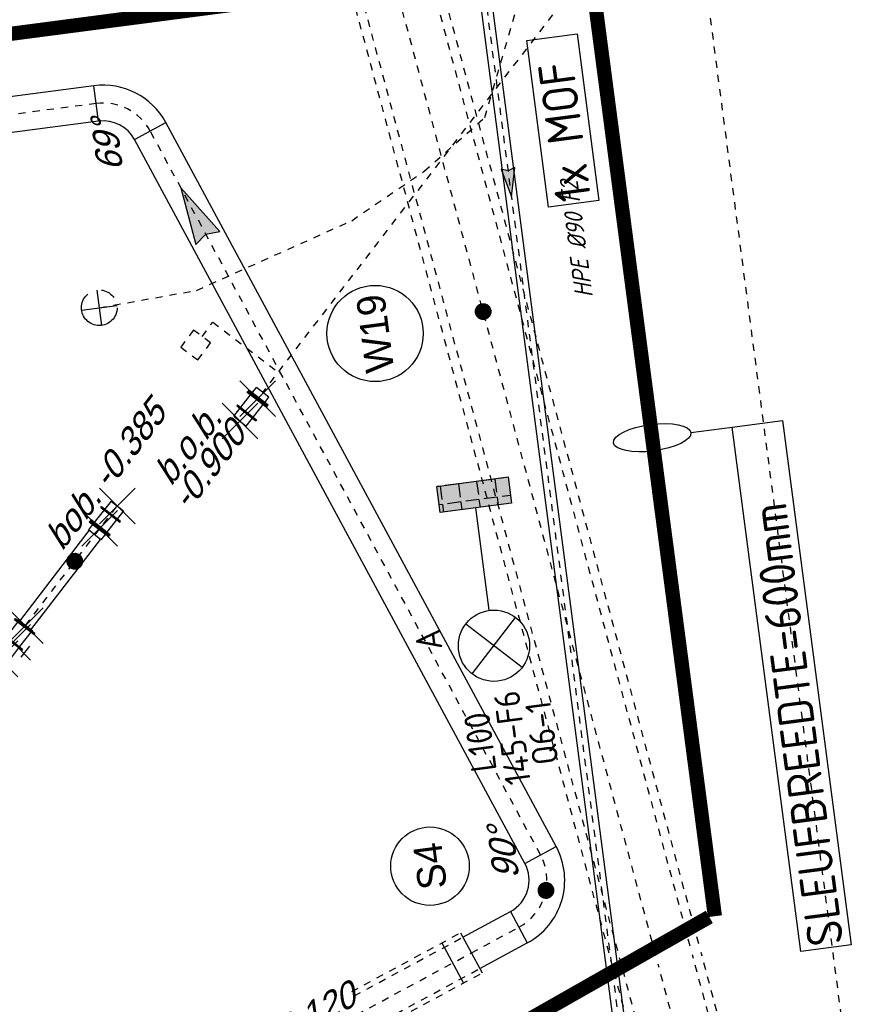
# Model space of a CAD drawing. Header units: metres. Extents: x 118052 to 118564, y 454784 to 455719.
# Tile 108 of 160: x 118474 to 118486, y 455265 to 455278. Entities that reach past the tile are written whole.
import ezdxf
from ezdxf.enums import TextEntityAlignment as Align

# ---------------------------------------------------------------- set-up
doc = ezdxf.new("R2010")
doc.units = ezdxf.units.M
doc.header["$LTSCALE"] = 0.5
doc.header["$PDMODE"] = 3
doc.header["$PDSIZE"] = 0.25
for name, pattern in [('DASHED', [19.049999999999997, 12.7, -6.35]), ('Tauw_HIDDEN2', [5.6, 4, -1.6]), ('Tauw_L_Center1', [13, 8, -1.67, 1.66, -1.67]), ('Tauw_L_Center2', [6.4990000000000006, 4, -0.833, 0.833, -0.833])]:
    doc.linetypes.add(name, pattern=pattern)
for name, color, linetype in [('EL6312--', 6, 'Continuous'), ('EL_N_A_EB00----REVISIE~-_-----', 1, 'Continuous'), ('GRAAFWERKZAAMHEDEN', 6, 'Continuous'), ('KABELLOOP', 6, 'Continuous'), ('Koningsstal VIEUWPORT', 254, 'Continuous'), ('ME_N_D_EB00----drijflaagafvoergoot~-_-----', 135, 'Continuous'), ('ME_N_D_EB00----sparing~-_-----', 135, 'Continuous'), ('MOF', 6, 'Continuous'), ('ZU_B_-_AL999---LS_bet500-70_gw__18_^200~N_-----', 1, 'Continuous'), ('ZU_B_-_AL999---LW_bet1000-125_gw__20_^200~M_-----', 1, 'Continuous'), ('ZU_B_-_EL999---LB_PE-90_sdr00~H_-----', 1, 'Tauw_L_Center2'), ('ZU_B_-_EL999---LS_bet500-70_gw~H_-----', 1, 'Tauw_L_Center2'), ('ZU_B_-_EL999---LS_bet500-70_gw~W_-----', 8, 'Tauw_HIDDEN2'), ('ZU_B_-_EL999---LW_bet1000-125_gw~H_-----', 1, 'Tauw_L_Center1'), ('ZU_B_-_EL999---LW_bet1000-125_gw~W_-----', 8, 'Tauw_HIDDEN2'), ('ZU_B_-_ML999---LW_bet1000-125_gw__20_^200~M_-----', 1, 'Continuous'), ('ZU_N_-_AL999---LR_pvc200_vgr11__18_^200~N_-----', 7, 'Continuous'), ('ZU_N_-_AL999---LS_GVK500_pgr05__18_^200~B_-----', 7, 'Continuous'), ('ZU_N_-_AL999---LS_GVK500_pgr05__20_^200~M_-----', 7, 'Continuous'), ('ZU_N_-_AL999---LW_pvc200_vgr11__18_^200~N_-----', 7, 'Continuous'), ('ZU_N_-_EL999---LB_PE-110_sdr00~H_-----', 2, 'Tauw_L_Center2'), ('ZU_N_-_EL999---LK_pvc125_sdr34~H_-----', 2, 'Tauw_L_Center2'), ('ZU_N_-_EL999---LR_pvc200_vgr11~H_-----', 2, 'Tauw_L_Center2'), ('ZU_N_-_EL999---LS_GVK500_pgr05~H_-----', 2, 'Tauw_L_Center2'), ('ZU_N_-_EL999---LS_GVK500_pgr05~W_-----', 2, 'Continuous'), ('ZU_N_-_EL999---LS_pvc160_zbr34~H_-----', 2, 'Tauw_L_Center2'), ('ZU_N_-_EL999---LS_pvc160_zbr34~W_-----', 8, 'Continuous'), ('ZU_N_-_EL999---LW_pvc200_vgr11~H_-----', 2, 'Tauw_L_Center2'), ('ZU_N_-_EL999---LW_pvc200_vgr11~W_-----', 8, 'Continuous'), ('ZU_N_-_EL999---SYM_HYDRANT~-_002--', 2, 'Tauw_L_Center2'), ('ZU_N_-_EL999---SYM_STRAATKOLK~-_----c', 7, 'Tauw_L_Center2'), ('ZU_N_-_ML999---LS_GVK500_pgr05__20_^200~M_-----', 7, 'Continuous'), ('ZU_N_-_ML999---LS_GVK500_pgr05~-_-----', 7, 'Tauw_L_Center2'), ('ZU_N_-_ML999---LS_pvc160_zbr34~-_-----', 7, 'Tauw_L_Center2'), ('ZU_N_-_ML999---LW_pvc200_vgr11__20_^200~M_-----', 7, 'Continuous'), ('ZU_N_A_EL990---L__GY-FM200_pn10~W_-----', 8, 'Continuous'), ('ZU_N_A_EL999---L__GY-PEvv200-200_pn10~W_-----', 8, 'Continuous')]:
    doc.layers.add(name, color=color, linetype=linetype)
doc.styles.add('BURO-018', font='Isocp.shx', dxfattribs={"height": 360})
doc.styles.add('BURO-025', font='Isocp.shx', dxfattribs={"height": 500})
doc.styles.add('TAUW-ISOCP', font='tcb_isocp.shx')
doc.styles.add('tcb_isocp', font='tcb_isocp.shx')
doc.styles.add('WB025', font='ISO.SHX', dxfattribs={"height": 2.5})

# ---------------------------------------------------------------- blocks, each defined once
blk = doc.blocks.new('_FMNW200(400)')
at = {"color": 0}
for p, q in [((141.5000000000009, 170.0000000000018), (141.5000000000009, -169.9999999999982)), ((158.5000000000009, 170.0000000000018), (141.5000000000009, 170.0000000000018)), ((158.5000000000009, 170.0000000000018), (158.5000000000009, -169.9999999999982)), ((380.0000000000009, -170), (380.0000000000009, 170)), ((380.0000000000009, 170), (397.0000000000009, 170)), ((397.0000000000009, -170), (397.0000000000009, 170)), ((0, 111.0000000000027), (-4.547473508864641e-13, -110.9999999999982)), ((0, 111.0000000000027), (360.0000000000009, 111)), ((360.0000000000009, 111), (380.0000000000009, 111)), ((400, -118.5), (400.0000000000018, 118.5)), ((0, -110.9999999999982), (360.0000000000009, -111)), ((360.0000000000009, -111), (380.0000000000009, -111)), ((158.5000000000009, -169.9999999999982), (141.5000000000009, -169.9999999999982)), ((380.0000000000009, -170), (397.0000000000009, -170))]:
    blk.add_line(p, q, dxfattribs=at)
for p in [(0, 0), (400.0000000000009, 0)]:
    blk.add_point(p, dxfattribs=at)
blk = doc.blocks.new('_PE200200')
at = {"color": 0}
for p, q in [((3, 170), (3, -170)), ((20, 170), (3, 170)), ((20, 170), (20, -170)), ((9.094947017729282e-13, 118.5), (-9.094947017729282e-13, -118.5)), ((20, 111), (116, 110.9999999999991)), ((40, 111), (20, 111)), ((116, 110.9999999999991), (116, -111)), ((20, -111), (116, -111)), ((40, -111), (20, -111)), ((20, -170), (3, -170))]:
    blk.add_line(p, q, dxfattribs=at)
blk.add_point((0, 0), dxfattribs=at)
blk = doc.blocks.new('FNZ200')
for p, q in [((-170.0000000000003, 20), (169.9999999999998, 20)), ((-170.0000000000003, 20), (-170.0000000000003, 3)), ((-170.0000000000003, 3), (169.9999999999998, 3)), ((-118.5000000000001, 9.094947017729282e-13), (118.5, -9.094947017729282e-13)), ((-111.0000000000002, 40), (-111.0000000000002, 20)), ((110.9999999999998, 40), (110.9999999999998, 20)), ((169.9999999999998, 20), (169.9999999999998, 3))]:
    blk.add_line(p, q)
blk.add_point((0, 0))
blk = doc.blocks.new('FNW200')
for p, q in [((-170, 25.49999999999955), (170, 25.49999999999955)), ((-170, 5.499999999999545), (-170, 25.49999999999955)), ((170, 5.499999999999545), (-170, 5.499999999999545)), ((-130, 0), (130, 0)), ((170, 25.49999999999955), (170, 5.499999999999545))]:
    blk.add_line(p, q)
blk.add_point((0, 0))
blk = doc.blocks.new('drijflaagafvoergoot top')
blk.add_line((-140.0000000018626, 2.58150976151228e-08), (-140.0000000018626, 2.58150976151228e-08))
at = {"layer": 'ME_N_D_EB00----drijflaagafvoergoot~-_-----'}
for p, q in [((-239.999999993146, 100.0000000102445), (-499.99999998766, 300.0000000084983)), ((1.501757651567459e-08, 300.0000000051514), (-40.00000000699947, 100.0000000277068)), ((899.382951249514, -170.0000001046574), (899.3829512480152, 169.9999998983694)), ((899.3829512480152, 169.9999998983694), (919.3829512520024, 169.9999998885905)), ((919.3829512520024, 169.9999998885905), (919.3829512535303, -170.0000001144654)), ((-40.00000000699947, 100.0000000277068), (575.2539842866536, 99.99999989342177)), ((575.2539842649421, 110.9999999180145), (575.2539843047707, -111.0000001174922)), ((640.8829512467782, 114.9999998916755), (899.3829512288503, 114.9999999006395)), ((919.3829512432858, 114.9999999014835), (1177.882951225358, 114.9999999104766)), ((-239.9999999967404, -99.99999997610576), (-500.0000000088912, -299.9999999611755)), ((-40.00000001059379, -99.99999995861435), (575.2539842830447, -100.0000000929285)), ((-40.00000001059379, -99.99999995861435), (-2.413024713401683, -300.0000000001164)), ((899.3829512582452, -115.0000001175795), (640.882951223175, -115.0000000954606)), ((1177.882951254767, -115.0000001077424), (919.3829512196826, -115.0000000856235)), ((919.3829512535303, -170.0000001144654), (899.382951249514, -170.0000001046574))]:
    blk.add_line(p, q, dxfattribs=at)
for points in [[(-500.0000000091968, 600.000000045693), (-499.99999998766, 300.0000000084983), (1.501757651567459e-08, 300.0000000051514), (-6.490154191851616e-09, 600.000000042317)], [(-499.99999998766, 300.0000000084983), (-500.0000000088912, -299.9999999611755), (-6.199115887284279e-09, -299.9999999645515), (1.501757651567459e-08, 300.0000000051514)], [(-239.999999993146, 100.0000000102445), (-239.9999999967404, -99.99999997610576), (-40.00000001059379, -99.99999995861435), (-40.00000000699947, 100.0000000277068)], [(-499.9999999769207, -599.9999999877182), (-500.0000000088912, -299.9999999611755), (-6.199115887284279e-09, -299.9999999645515), (2.575688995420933e-08, -599.9999999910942)]]:
    blk.add_lwpolyline(points, close=True, dxfattribs=at)
blk.add_circle((-140.0000000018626, 2.58150976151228e-08), 100.0000000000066, dxfattribs=at)
blk.add_point((909.3829512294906, -8.716597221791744e-08), dxfattribs=at)
at = {"layer": 'ME_N_D_EB00----sparing~-_-----'}
for p, q in [((815.3829512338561, 224.9999999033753), (1015.382951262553, 224.9999998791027)), ((815.3829512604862, -225.0000001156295), (1015.382951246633, -225.0000000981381))]:
    blk.add_line(p, q, dxfattribs=at)
at = {"layer": 'ME_N_D_EB00----drijflaagafvoergoot~-_-----'}
for name, p, rotation in [('FNZ200', (615.3829512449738, -9.743962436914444e-08), 90), ('FNW200', (615.3829512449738, -9.743962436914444e-08), 270), ('FNW200', (1203.382951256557, -1.186563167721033e-07), 90)]:
    blk.add_blockref(name, p, dxfattribs=dict(at, rotation=rotation))
blk = doc.blocks.new('zuhydrt1')
for p, q in [((0, -0.5), (0, 0.5035136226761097)), ((-0.5, 0), (0.5, 0))]:
    blk.add_line(p, q)
at = {"color": 15}
blk.add_line((0, -0.5), (0, -0.5), dxfattribs=at)
blk.add_line((0, -0.5), (0, -0.5), dxfattribs=at)
blk.add_circle((0, 0), 0.5)
blk = doc.blocks.new('E00525')
at = {"linetype": 'ByBlock'}
h = blk.add_hatch(dxfattribs=at)
h.set_pattern_fill('ANGLE', color=0, scale=0.18438609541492, style=0)
h.set_pattern_definition([(360, (-37.67331033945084, -34.01927211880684), (5.551115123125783e-17, 1.287936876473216), [0.9366813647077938, -0.3512555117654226]), (90, (-37.67331033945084, -34.01927211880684), (-1.287936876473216, 1.387778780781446e-16), [0.9366813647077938, -0.3512555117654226])])
edge = h.paths.add_edge_path()
edge.add_line((-2.522521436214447, 2.863310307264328), (2.522521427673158, 2.863310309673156))
edge.add_line((2.522521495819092, 2.863310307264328), (2.522521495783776, 1.000000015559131))
edge.add_line((2.522521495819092, 1.000000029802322), (-2.522521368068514, 1.000000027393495))
edge.add_line((-2.522521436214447, 1), (-2.522521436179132, 2.863310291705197))
h = blk.add_hatch(color=0, dxfattribs=at)
edge = h.paths.add_edge_path()
edge.add_line((-2.522521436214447, 2.863310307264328), (2.522521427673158, 2.863310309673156))
edge.add_line((2.522521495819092, 2.863310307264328), (2.522521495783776, 1.000000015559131))
edge.add_line((2.522521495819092, 1.000000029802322), (-2.522521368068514, 1.000000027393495))
edge.add_line((-2.522521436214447, 1), (-2.522521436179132, 2.863310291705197))
at = {"color": 0, "linetype": 'ByBlock'}
for p, q in [((1.767766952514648, 14.38605433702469), (-1.767766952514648, 10.85052043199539)), ((-1.767766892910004, 14.38605433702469), (1.767767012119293, 10.85052046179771)), ((5.960464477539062e-08, 10.0973382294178), (1.192092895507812e-07, 2.863310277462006))]:
    blk.add_line(p, q, dxfattribs=at)
blk.add_lwpolyline([(-2.522521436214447, 2.863310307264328), (2.522521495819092, 2.863310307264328), (2.522521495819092, 1.000000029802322), (-2.522521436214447, 1)], close=True, dxfattribs=at)
blk.add_circle((0, 12.61828738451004), 2.500000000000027, dxfattribs=at)
at = {"color": 0, "linetype": 'ByBlock', "style": 'BURO-018'}
for tag, p in [('E_GKAST', (5.960464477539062e-08, 20.61828738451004)), ('E_GROEP', (5.960464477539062e-08, 17.61828738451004)), ('E_SGROEP', (4.500000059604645, 17.61828738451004)), ('E_ARMCODE', (0, 12.61828738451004)), ('E_SLET', (4.500000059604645, 11.61828738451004))]:
    blk.add_attdef(tag, text='', height=1.8, dxfattribs=at).set_placement(p, align=Align.MIDDLE)
blk = doc.blocks.new('A$C051E189E')
at = {"layer": 'EL6312--'}
ref = blk.add_blockref('E00525', (61878.9594207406, -25936.83405405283), dxfattribs=dict(at, xscale=200, yscale=200, zscale=200, rotation=90.00002214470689))
ref.add_attrib('E_SGROEP', 'Q6-1', dxfattribs={"layer": '0', "color": 1, "linetype": 'ByBlock', "height": 360, "rotation": 2.219811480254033e-05, "style": 'BURO-018'}).set_placement((58052.00730842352, -26442.75928354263), align=Align.MIDDLE)
ref.add_attrib('E_GKAST', 'L100', dxfattribs={"layer": '0', "color": 1, "linetype": 'ByBlock', "height": 360, "rotation": 2.219811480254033e-05, "style": 'BURO-018'}).set_placement((58037.46786135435, -25568.39148709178), align=Align.MIDDLE)
ref.add_attrib('E_GROEP', '145-F6', dxfattribs={"layer": '0', "color": 1, "linetype": 'ByBlock', "height": 360, "rotation": 2.219811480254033e-05, "style": 'BURO-018'}).set_placement((58039.11801099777, -26023.08845281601), align=Align.MIDDLE)
ref.add_attrib('E_SLET', 'A', dxfattribs={"layer": '0', "color": 1, "linetype": 'ByBlock', "height": 360, "rotation": 2.219811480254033e-05, "style": 'BURO-018'}).set_placement((59555.30159598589, -25036.83494013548), align=Align.MIDDLE)
blk = doc.blocks.new('A$C6DFC50BF')
at = {"layer": 'GRAAFWERKZAAMHEDEN'}
blk.add_line((61962.41461664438, -29067.79178246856), (61962.41461700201, -29653.61446914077), dxfattribs=at)
blk.add_lwpolyline([(54539.23268902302, -29653.61446911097), (61962.41461706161, -29653.61446914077), (61962.41461706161, -30367.30554822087), (54539.23268902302, -30367.30554822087)], close=True, dxfattribs=at)
blk.add_ellipse((61962.41461676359, -28519.52822095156), major_axis=(2.199296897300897e-07, 548.2635615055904), ratio=0.3406284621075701, dxfattribs=at)
at = {"layer": 'KABELLOOP', "linetype": 'DASHED', "const_width": 200}
for points in [[(46093.09542196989, -4997.124694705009), (53347.70485651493, -23920.44140982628), (55186.461332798, -28440.16000768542)], [(70793.91337752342, -4983.000190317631), (68757.0597038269, -4983.000190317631), (68757.0597038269, -24591.65718343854), (70397.82379543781, -24591.65788906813)], [(55186.46889531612, -28519.48496496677), (75382.6683382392, -28519.61389267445)]]:
    blk.add_lwpolyline(points, dxfattribs=at)
at = {"layer": 'MOF'}
blk.add_lwpolyline([(65363.10731190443, -27497.38710087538), (67723.38852590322, -27497.38710090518), (67723.38852590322, -28211.07817998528), (65363.10731190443, -28211.07817995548)], close=True, dxfattribs=at)
at = {"layer": 'GRAAFWERKZAAMHEDEN', "color": 2, "style": 'BURO-025'}
blk.add_text('SLEUFBREEDTE=600mm', height=500, rotation=359.9837082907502, dxfattribs=at).set_placement((54573.26603752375, -30263.27001258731))
at = {"layer": 'MOF', "color": 2, "style": 'BURO-025'}
blk.add_text('1x MOF', height=500, rotation=359.9837082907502, dxfattribs=at).set_placement((65397.14066040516, -28107.04264435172))
blk = doc.blocks.new('zustrmr')
at = {"color": 0}
blk.add_line((1, 0.2400001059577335), (0, 0), dxfattribs=at)
for p, q in [((0.9199999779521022, 0), (1, 0.2400001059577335)), ((0, 0), (1, -0.2399998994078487)), ((1, -0.2399998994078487), (0.9199999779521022, 0))]:
    blk.add_line(p, q)
for points in [[(0, 0), (1, 0.2400001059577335), (0.9199999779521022, 0)], [(0, 0), (1, -0.2399998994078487), (0.9199999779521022, 0)]]:
    blk.add_solid(points, dxfattribs=at)
blk = doc.blocks.new('Leidingen')
at = {"layer": 'ZU_B_-_EL999---LS_bet500-70_gw~H_-----'}
blk.add_lwpolyline([(-214758.6311251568, 54853.0082844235), (-207109.3654271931, 34788.25347446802, -0.09128366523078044)], format="xyb", dxfattribs=at)
at = {"layer": 'ZU_B_-_EL999---LS_bet500-70_gw~W_-----', "linetype": 'Continuous'}
for p, q in [((-206917.2231743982, 35182.56471537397), (-207515.2402826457, 34954.58327261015)), ((-206810.3568729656, 34902.24419589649), (-207408.3739812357, 34674.26275307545))]:
    blk.add_line(p, q, dxfattribs=at)
at = {"layer": 'ZU_B_-_EL999---LS_bet500-70_gw~W_-----'}
for points in [[(-207428.9803314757, 36524.95263721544), (-206810.3568729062, 34902.24419594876, -0.0912836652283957)], [(-207494.3884528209, 36500.01716690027), (-206875.7649942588, 34877.30872563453, -0.09128366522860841)], [(-208026.997439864, 36296.97119440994), (-207408.3739812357, 34674.26275307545, -0.09128366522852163)], [(-207961.5893185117, 36321.90666466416), (-207342.965860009, 34699.19822334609, -0.09128366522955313)]]:
    blk.add_lwpolyline(points, format="xyb", dxfattribs=at)
at = {"layer": 'ZU_B_-_EL999---LW_bet1000-125_gw~H_-----'}
blk.add_lwpolyline([(-207481.0575996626, 32225.03345145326), (-191504.7148969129, 34341.07426082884)], dxfattribs=at)
blk.add_lwpolyline([(-220411.8682262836, 30397.3128987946), (-218069.3023809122, 31750.09011732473, -0.1316524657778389), (-217319.3216283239, 31951.12313017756), (-209642.3647336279, 31951.85206402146, 0.03290867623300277), (-209445.5542626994, 31964.8384203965), (-207606.0560281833, 32208.47741450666)], format="xyb", dxfattribs=at)
at = {"layer": 'ZU_B_-_EL999---LW_bet1000-125_gw~W_-----'}
for points in [[(-207563.1211672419, 32844.62248536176), (-191581.4625618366, 34961.36737741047)], [(-207546.7084537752, 32720.70467851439), (-191581.4546318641, 34835.27678348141)], [(-207415.4067454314, 31729.36222443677), (-191581.3911927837, 33826.55203238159)], [(-207398.9940318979, 31605.44441764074), (-191581.3832629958, 33700.46143847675)]]:
    blk.add_lwpolyline(points, dxfattribs=at)
for points in [[(-220724.4195507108, 30938.54914075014), (-218381.8537055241, 32291.32635930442, -0.1316524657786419), (-217319.3809726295, 32576.12312734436), (-209642.4240779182, 32576.85206124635, 0.03290867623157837), (-209527.6179698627, 32584.4274357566), (-207688.1197353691, 32828.06642980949)], [(-220661.9092859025, 30830.30189230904), (-218319.343440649, 32183.07911091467, -0.1316524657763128), (-217319.3691037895, 32451.12312784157), (-209642.4122089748, 32451.85206173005, 0.03290867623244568), (-209511.2052285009, 32460.50963270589), (-207671.706993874, 32704.1486268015)], [(-220161.827166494, 29964.32390537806), (-217819.2613213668, 31317.10112388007, -0.1316524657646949), (-217319.274152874, 31451.12313239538), (-209642.317258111, 31451.85206629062, 0.0329086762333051), (-209379.9032969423, 31469.16720809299), (-207540.4050625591, 31712.80620222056)], [(-220099.3169016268, 29856.07665692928), (-217756.7510564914, 31208.85387555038, -0.1316524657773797), (-217319.2622840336, 31326.12313295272), (-209642.3053893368, 31326.8520669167, 0.03290867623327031), (-209363.4905555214, 31345.24940503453), (-207523.9923210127, 31588.88839914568)]]:
    blk.add_lwpolyline(points, format="xyb", dxfattribs=at)
at = {"layer": 'ZU_B_-_ML999---LW_bet1000-125_gw__20_^200~M_-----', "flags": 128}
blk.add_lwpolyline([(-198202.2150226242, 33454.00117711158, 0, 0, 0), (-198193.8564808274, 33334.29263618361, 0, 91.82399999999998, 0), (-198194.4934016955, 33343.41442708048, 91.82399999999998, 169.728, 0), (-198196.3038618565, 33369.3432969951, 169.728, 221.712, 0), (-198199.0170445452, 33408.20068937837, 221.712, 240, 0), (-198202.2150226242, 33454.00117711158, 240, 221.712, 0), (-198205.4130006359, 33499.80166495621, 221.712, 169.728, 0), (-198208.1261834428, 33538.65905735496, 169.728, 91.82399999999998, 0), (-198209.9366436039, 33564.58792726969, 91.82399999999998, 0, 0), (-198210.5735645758, 33573.70971811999, 0, 0, 0), (-198202.2150226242, 33454.00117711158, 0, 0, 0), (-198262.9835294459, 34324.30959030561, 0, 0, 0)], format="xyseb", dxfattribs=at)
at = {"layer": 'ZU_B_-_ML999---LW_bet1000-125_gw__20_^200~M_-----'}
blk.add_circle((-198310.0510674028, 34998.39682024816), 675.7284563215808, dxfattribs=at)
at = {"layer": 'ZU_N_-_EL999---LB_PE-110_sdr00~H_-----'}
blk.add_lwpolyline([(-197448.0902209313, 38791.92483021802), (-197384.0635253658, 37406.34694978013), (-196696.9533703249, 35118.26890340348), (-196141.2848297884, 34020.20774817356), (-195502.6848828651, 33075.34078213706), (-193898.4883417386, 32372.5748663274), (-193898.4883416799, 31207.79137564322), (-193912.6493932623, 8006.528675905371), (-187114.9856428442, 8006.528675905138), (-187114.9856429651, 7068.149949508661)], dxfattribs=at)
at = {"layer": 'ZU_N_-_EL999---LB_PE-110_sdr00~H_-----', "flags": 128}
blk.add_lwpolyline([(-187114.9857488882, 29756.10453470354), (-218898.9588392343, 29756.10453469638), (-218898.9588391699, 23624.35979831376), (-223036.6502300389, 23624.35979831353)], dxfattribs=at)
at = {"layer": 'ZU_N_-_EL999---LK_pvc125_sdr34~H_-----'}
blk.add_lwpolyline([(-198034.9463535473, 37413.06160280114), (-197855.9711984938, 37238.51105470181), (-198673.0849178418, 36421.30389760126)], dxfattribs=at)
at = {"layer": 'ZU_N_-_EL999---LR_pvc200_vgr11~H_-----'}
blk.add_lwpolyline([(-194198.384042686, 31947.1146506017), (-198922.4991300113, 36670.68959246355)], dxfattribs=at)
at = {"layer": 'ZU_N_-_EL999---LS_GVK500_pgr05~H_-----'}
blk.add_lwpolyline([(-207109.3654272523, 34788.25347447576), (-206839.4305754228, 34080.18856627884, 0.4142135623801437), (-205871.4635232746, 33646.55302111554), (-195081.736079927, 37759.90964343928, 0.311155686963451), (-194598.90183484, 38460.75810984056), (-194599.3825388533, 46104.27607357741, -0.4142135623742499), (-193849.4297080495, 46854.32323995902), (-192412.2734173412, 46854.41362337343)], format="xyb", dxfattribs=at)
at = {"layer": 'ZU_N_-_EL999---LS_GVK500_pgr05~W_-----', "linetype": 'Continuous'}
for p, q in [((-194848.9018342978, 38460.74238723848), (-194348.9018353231, 38460.77383243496)), ((-195170.7913311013, 37993.51007631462), (-194992.680828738, 37526.30921056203)), ((-206605.8301425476, 34169.2438174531), (-207073.0310081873, 33991.13331509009)), ((-205960.5187744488, 33880.15345399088), (-205782.4082720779, 33412.95258829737))]:
    blk.add_line(p, q, dxfattribs=at)
at = {"layer": 'ZU_N_-_EL999---LS_GVK500_pgr05~W_-----'}
for points in [[(-206875.7649943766, 34877.30872571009), (-206605.8301425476, 34169.2438174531, 0.4142135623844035), (-205960.5187744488, 33880.15345399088), (-195170.7913311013, 37993.51007631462, 0.3111556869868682), (-194848.9018342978, 38460.74238723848), (-194849.382538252, 46104.26035096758, -0.4142135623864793), (-193849.4454307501, 47104.32323946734), (-192412.273417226, 47104.41362382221)], [(-207342.965860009, 34699.19822334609), (-207073.0310081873, 33991.13331509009, 0.4142135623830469), (-205782.4082720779, 33412.95258829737), (-194992.680828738, 37526.30921056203, 0.3111556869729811), (-194348.9018353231, 38460.77383243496), (-194349.3825392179, 46104.29179621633, -0.4142135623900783), (-193849.4139855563, 46604.32324035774), (-192412.2734173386, 46604.4136228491)]]:
    blk.add_lwpolyline(points, format="xyb", dxfattribs=at)
at = {"layer": 'ZU_N_-_EL999---LS_pvc160_zbr34~H_-----'}
blk.add_lwpolyline([(-220019.6350964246, 26570.40488041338), (-219269.0458847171, 26981.75541083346, 0.2711625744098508), (-219226.4591270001, 27052.82160080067), (-219196.7465750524, 29942.70696578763, -0.271162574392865), (-219154.159817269, 30013.77315574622), (-215904.3884118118, 31794.76756790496), (-213978.6128126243, 32850.16351839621, -0.1261833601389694), (-213939.1427987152, 32860.2542615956), (-191743.3956445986, 32843.71425155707, 0.4144502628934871), (-191661.334539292, 32925.71938579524), (-191661.6602323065, 38104.46081233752)], format="xyb", dxfattribs=at)
at = {"layer": 'ZU_N_-_EL999---LS_pvc160_zbr34~W_-----'}
for points in [[(-220058.082811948, 26640.56023065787), (-219307.493600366, 27051.91076109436, 0.2711625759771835), (-219306.4548989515, 27053.64408279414), (-219276.7423469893, 29943.52944771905, -0.271162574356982), (-219192.6075329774, 30083.92850595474), (-215942.8361274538, 31864.92291810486), (-214017.0605283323, 32920.31886866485, -0.1261833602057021), (-213939.08318364, 32940.25423945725), (-191743.3360294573, 32923.71422934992, 0.4144502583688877), (-191741.3345391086, 32925.71435452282), (-191741.6602321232, 38104.4557810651)], [(-219981.1873808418, 26500.24953022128), (-219230.5981691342, 26911.60006064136, 0.2711625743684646), (-219146.4633550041, 27051.99911886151), (-219116.7508031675, 29941.88448380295, -0.2711625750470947), (-219115.7121016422, 29943.61780548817), (-215865.940696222, 31724.61221765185), (-213940.1650969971, 32780.00816819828, -0.1261833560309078), (-213939.2024138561, 32780.25428386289), (-191743.4552595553, 32763.71427374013, 0.4144502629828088), (-191581.3345395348, 32925.72441701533), (-191581.6602324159, 38104.46584360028)]]:
    blk.add_lwpolyline(points, format="xyb", dxfattribs=at)
at = {"layer": 'ZU_N_-_EL999---LW_pvc200_vgr11~H_-----'}
blk.add_lwpolyline([(-201738.8733950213, 40402.22790548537), (-200239.9506533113, 38903.47972082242)], dxfattribs=at)
at = {"layer": 'ZU_N_-_EL999---LW_pvc200_vgr11~W_-----'}
for points in [[(-201668.1668345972, 40472.94270107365), (-200533.519323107, 39338.42732506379)], [(-201809.5799555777, 40331.51311003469), (-200676.1858885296, 39198.25103241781)]]:
    blk.add_lwpolyline(points, dxfattribs=at)
at = {"layer": 'ZU_N_-_EL999---SYM_STRAATKOLK~-_----c', "lineweight": -3}
blk.add_lwpolyline([(-198139.6766824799, 37305.67650971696), (-197930.2160246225, 37520.44669582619), (-198144.9862107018, 37729.90735373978), (-198354.4468687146, 37515.13716759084)], close=True, dxfattribs=at)
at = {"layer": 'ZU_N_-_ML999---LS_GVK500_pgr05__20_^200~M_-----', "flags": 128}
blk.add_lwpolyline([(-206376.6456591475, 33636.12425731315, 0, 0, 0), (-206416.2908663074, 33522.86235923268, 0, 91.82399999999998, 0), (-206413.2699015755, 33531.49291588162, 91.82399999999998, 169.728, 0), (-206404.6827495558, 33556.02544298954, 169.728, 221.712, 0), (-206391.8139153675, 33592.790255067, 221.712, 240, 0), (-206376.6456591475, 33636.12425731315, 240, 221.712, 0), (-206361.4774027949, 33679.45825948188, 221.712, 169.728, 0), (-206348.6085684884, 33716.22307154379, 169.728, 91.82399999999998, 0), (-206340.0214167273, 33740.75559868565, 91.82399999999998, 0, 0), (-206337.0004519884, 33749.38615527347, 0, 0, 0), (-206376.6456591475, 33636.12425731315, 0, 0, 0), (-206008.956323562, 34686.5713343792, 0, 0, 0)], format="xyseb", dxfattribs=at)
at = {"layer": 'ZU_N_-_ML999---LS_GVK500_pgr05__20_^200~M_-----'}
blk.add_circle((-205826.9566601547, 35206.52390296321), 550.8852430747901, dxfattribs=at)
at = {"layer": 'ZU_N_-_ML999---LW_pvc200_vgr11__20_^200~M_-----', "flags": 128}
blk.add_lwpolyline([(-200933.1102011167, 39596.55854683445, 0, 0, 0), (-201035.6855458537, 39534.28255895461, 0, 91.82399999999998, 0), (-201027.8693044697, 39539.02798917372, 91.82399999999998, 169.728, 0), (-201005.6514848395, 39552.51696823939, 169.728, 221.712, 0), (-200972.3555279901, 39572.73175388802, 221.712, 240, 0), (-200933.1102011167, 39596.55854683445, 240, 221.712, 0), (-200893.8648743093, 39620.38533984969, 221.712, 169.728, 0), (-200860.5689175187, 39640.60012556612, 169.728, 91.82399999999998, 0), (-200838.3510978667, 39654.08910456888, 91.82399999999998, 0, 0), (-200830.5348566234, 39658.83453474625, 0, 0, 0), (-200933.1102011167, 39596.55854683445, 0, 0, 0), (-198370.2642651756, 41152.52468226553, 0, 0, 0)], format="xyseb", dxfattribs=at)
at = {"layer": 'EL_N_A_EB00----REVISIE~-_-----'}
for name in ['A$C051E189E', 'A$C6DFC50BF']:
    blk.add_blockref(name, (-262229.9305388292, 59850.06411849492), dxfattribs=at)
at = {"layer": 'ME_N_D_EB00----drijflaagafvoergoot~-_-----', "rotation": 315.0033356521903}
blk.add_blockref('drijflaagafvoergoot top', (-202589.8431885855, 41253.09859947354), dxfattribs=at)
at = {"layer": 'ZU_N_-_EL999---SYM_HYDRANT~-_002--', "xscale": 500.0000000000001, "yscale": 500.0000000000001, "zscale": 500.0000000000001, "rotation": 180.0000000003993}
blk.add_blockref('zuhydrt1', (-197448.0902208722, 38791.92483021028), dxfattribs=at)
at = {"layer": 'ZU_N_-_ML999---LS_GVK500_pgr05~-_-----', "xscale": 800.0000000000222, "yscale": 800.0000000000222, "zscale": 800.0000000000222, "rotation": 200.8682955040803}
blk.add_blockref('zustrmr', (-195928.402953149, 37437.1357078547), dxfattribs=at)
at = {"layer": 'ZU_N_-_ML999---LS_pvc160_zbr34~-_-----', "xscale": 399.9999999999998, "yscale": 399.9999999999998, "zscale": 399.9999999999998, "rotation": 359.9573038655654}
blk.add_blockref('zustrmr', (-196654.9136980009, 32847.3742571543), dxfattribs=at)
at = {"layer": 'ZU_N_A_EL990---L__GY-FM200_pn10~W_-----', "xscale": -1, "rotation": 314.4955558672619}
blk.add_blockref('_FMNW200(400)', (-200240.0321760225, 38903.39818864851), dxfattribs=at)
at = {"layer": 'ZU_N_A_EL990---L__GY-FM200_pn10~W_-----', "rotation": 314.4955558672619}
blk.add_blockref('_FMNW200(400)', (-199284.139768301, 37038.75487020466), dxfattribs=at)
at = {"layer": 'ZU_N_A_EL999---L__GY-PEvv200-200_pn10~W_-----', "rotation": 134.495555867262}
blk.add_blockref('_PE200200', (-200520.3737573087, 39188.72010813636), dxfattribs=at)
at = {"layer": 'ZU_N_A_EL999---L__GY-PEvv200-200_pn10~W_-----', "xscale": -1, "rotation": 134.495555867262}
blk.add_blockref('_PE200200', (-199003.7981869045, 36753.43295064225), dxfattribs=at)
at = {"layer": 'ZU_B_-_AL999---LS_bet500-70_gw__18_^200~N_-----', "style": 'tcb_isocp', "oblique": 20.00023775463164}
blk.add_text('bob. -2.120', height=359.9999999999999, rotation=290.8682965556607, dxfattribs=at).set_placement((-208479.9780553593, 38730.96510354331))
at = {"layer": 'ZU_B_-_AL999---LW_bet1000-125_gw__20_^200~M_-----', "style": 'tcb_isocp'}
blk.add_text('W19', height=399.9999999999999, dxfattribs=at).set_placement((-198310.0510674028, 34998.39682024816), align=Align.MIDDLE)
at = {"layer": 'ZU_B_-_EL999---LB_PE-90_sdr00~H_-----', "style": 'WB025', "oblique": 18}
blk.add_text('HPE %%C90 F2', height=250, rotation=0.005440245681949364, dxfattribs=at).set_placement((-198198.6720489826, 31897.9880550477))
at = {"layer": 'ZU_N_-_AL999---LR_pvc200_vgr11__18_^200~N_-----', "style": 'TAUW-ISOCP', "oblique": 20.00023775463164}
for s, p in [('b.o.b.', (-200075.2767022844, 38119.4205184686)), ('-0.900', (-200458.9350562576, 37925.81846656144))]:
    blk.add_text(s, height=359.9999999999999, rotation=315.003273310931, dxfattribs=at).set_placement(p)
at = {"layer": 'ZU_N_-_AL999---LS_GVK500_pgr05__18_^200~B_-----', "style": 'tcb_isocp', "oblique": 20.00023775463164}
for s, p in [('69%%d', (-195209.5078538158, 38387.41807000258)), ('90%%d', (-205790.6448491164, 34164.30334743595))]:
    blk.add_text(s, height=359.9999999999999, dxfattribs=at).set_placement(p, align=Align.MIDDLE_CENTER)
at = {"layer": 'ZU_N_-_AL999---LS_GVK500_pgr05__20_^200~M_-----', "style": 'tcb_isocp'}
blk.add_text('S4', height=399.9999999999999, dxfattribs=at).set_placement((-205826.9566601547, 35206.52390296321), align=Align.MIDDLE)
at = {"layer": 'ZU_N_-_AL999---LW_pvc200_vgr11__18_^200~N_-----', "style": 'tcb_isocp', "oblique": 20.00023775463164}
blk.add_text('bob. -0.385', height=359.9999999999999, rotation=315.0033360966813, dxfattribs=at).set_placement((-200777.1726596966, 39754.00168412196))

msp = doc.modelspace()

# ---------------------------------------------------------------- block references
at = {"layer": 'Koningsstal VIEUWPORT', "color": 6, "xscale": 0.0009975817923, "yscale": 0.0009975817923, "zscale": 0.0009975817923, "rotation": 97.46987594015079}
msp.add_blockref('Leidingen', (118487.8519961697, 455474.6886337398), dxfattribs=at)

doc.saveas('drawing.dxf')
